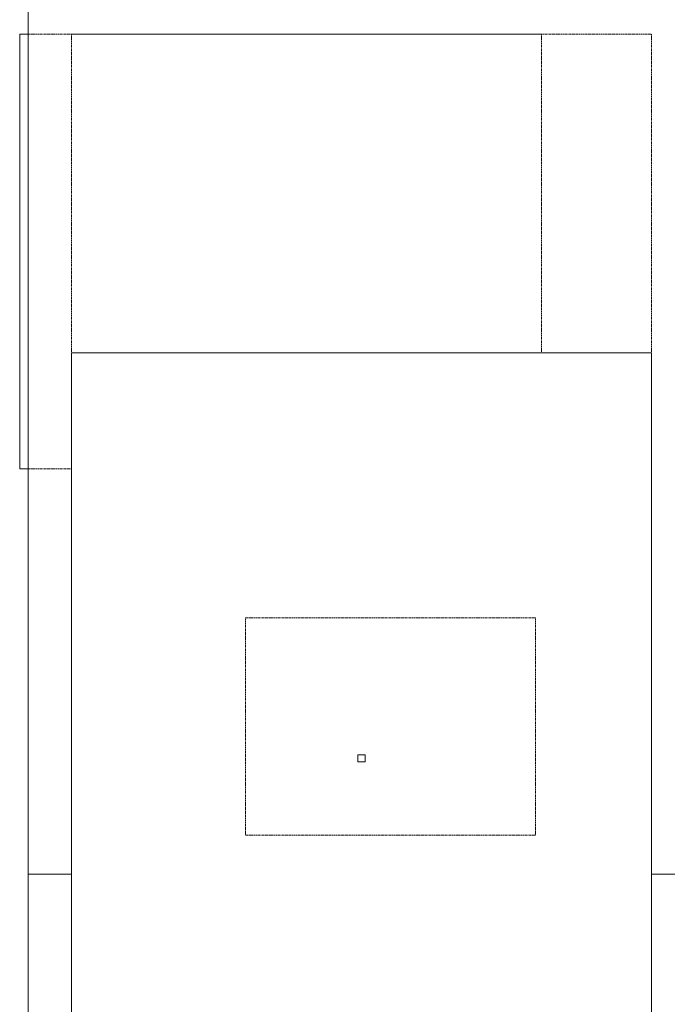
# Model space of a CAD drawing. Header units: millimetres. Extents: x -281 to 121694, y -16481 to 65128.
# Tile 26 of 256: x 19898 to 20792, y 12770 to 14130. Entities that reach past the tile are written whole.
import ezdxf

# ---------------------------------------------------------------- set-up
doc = ezdxf.new("R2010")
doc.units = ezdxf.units.MM
doc.linetypes.add('NLRS_Dash-0_6mm_Space-0_6mm_cpz', pattern=[1.2, 0.6, -0.6])
for name, color, linetype, lineweight in [('A--L$01A__Algemeen', 7, 'Continuous', 5), ('A--L82__LosseGebruikersInvent', 1, 'Continuous', 5), ('A--L8__LosseInventaris', 1, 'Continuous', 5), ('Specialty Equipment', 1, 'Continuous', 5)]:
    doc.layers.add(name, color=color, linetype=linetype, lineweight=lineweight)

# ---------------------------------------------------------------- blocks, each defined once
blk = doc.blocks.new('NLRS_82_SE_LB_laboratorium apparaat space reservation_gen_cpz - lab apparaat_vloerniveau-57700808-L_80_ 16')
at = {"layer": 'A--L8__LosseInventaris'}
for p, q in [((300, 360), (-300, 360)), ((-300, 360), (-300, 348.4)), ((300, 348.4), (300, 360))]:
    blk.add_line(p, q, dxfattribs=at)
at = {"layer": 'A--L8__LosseInventaris', "linetype": 'NLRS_Dash-0_6mm_Space-0_6mm_cpz'}
for p, q in [((-300, 360), (300, 360)), ((-300, 360), (-300, 288.4)), ((300, 360), (300, -360)), ((-140, -360), (300, -360))]:
    blk.add_line(p, q, dxfattribs=at)
blk = doc.blocks.new('NLRS_82_FU_UN_lab en spoel tafels_gen_kad - labtafel zonder onderkast dxbxh 900x1800x950-V492-L_80_ 16')
at = {"layer": 'A--L$01A__Algemeen'}
for p, q in [((900, 637.3), (-900, 637.3)), ((900, 577.3), (900, 637.3)), ((900, -262.7), (900, -222.7))]:
    blk.add_line(p, q, dxfattribs=at)
blk = doc.blocks.new('NLRS_82_FU_UN_lab en spoel tafels_gen_kad - labtafel zonder onderkast dxbxh 900x1200x950-V493-L_80_ 16')
at = {"layer": 'A--L$01A__Algemeen'}
for p, q in [((600, 637.3), (-600, 637.3)), ((-600, 637.3), (-600, 577.3)), ((-600, -222.7), (-600, -262.7))]:
    blk.add_line(p, q, dxfattribs=at)
blk = doc.blocks.new('NLRS_82_SE_LB_laboratorium apparaat space reservation_gen_cpz - lab apparaat_brug-57700669-L_80_ 16')
at = {"layer": 'A--L8__LosseInventaris', "linetype": 'NLRS_Dash-0_6mm_Space-0_6mm_cpz'}
for p, q in [((-750, 400), (750, 400)), ((-750, 400), (-750, -400)), ((-750, -400), (750, -400))]:
    blk.add_line(p, q, dxfattribs=at)
at = {"layer": 'Specialty Equipment'}
for p, q in [((750, 400), (-750, 400)), ((-750, 400), (-750, -400)), ((-750, -400), (750, -400))]:
    blk.add_line(p, q, dxfattribs=at)
blk = doc.blocks.new('NLRS_82_SE_LB_laboratorium apparaat space reservation_gen_cpz - lab apparaat_tafelniveau-57700781-L_80_ 16')
at = {"layer": 'A--L8__LosseInventaris', "linetype": 'NLRS_Dash-0_6mm_Space-0_6mm_cpz'}
for p, q in [((-200, 150), (200, 150)), ((-200, 150), (-200, -150)), ((200, 150), (200, -150)), ((-200, -150), (200, -150))]:
    blk.add_line(p, q, dxfattribs=at)
blk = doc.blocks.new('NLRS_82_SE_LB_laboratorium apparaat space reservation_gen_cpz - lab apparaat_tafelniveau-59458714-L_80_ 16')
at = {"layer": 'A--L8__LosseInventaris', "linetype": 'NLRS_Dash-0_6mm_Space-0_6mm_cpz'}
for p, q in [((-1000, 400), (1000, 400)), ((1000, 400), (1000, -400)), ((-1000, -400), (1000, -400))]:
    blk.add_line(p, q, dxfattribs=at)
at = {"layer": 'Specialty Equipment'}
for p, q in [((5, 5), (-5, 5)), ((-5, 5), (-5, -5)), ((5, -5), (5, 5)), ((-5, -5), (5, -5))]:
    blk.add_line(p, q, dxfattribs=at)

msp = doc.modelspace()

# ---------------------------------------------------------------- block references
at = {"layer": 'A--L82__LosseGebruikersInvent', "rotation": 89.99999999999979}
for name, p in [('NLRS_82_FU_UN_lab en spoel tafels_gen_kad - labtafel zonder onderkast dxbxh 900x1200x950-V493-L_80_ 16', (20547.3, 13550)), ('NLRS_82_FU_UN_lab en spoel tafels_gen_kad - labtafel zonder onderkast dxbxh 900x1800x950-V492-L_80_ 16', (20547.3, 12050))]:
    msp.add_blockref(name, p, dxfattribs=at)
at = {"layer": 'A--L8__LosseInventaris', "linetype": 'NLRS_Dash-0_6mm_Space-0_6mm_cpz'}
for name, p, rotation in [('NLRS_82_SE_LB_laboratorium apparaat space reservation_gen_cpz - lab apparaat_vloerniveau-57700808-L_80_ 16', (20258.4, 13810), 89.99999999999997), ('NLRS_82_SE_LB_laboratorium apparaat space reservation_gen_cpz - lab apparaat_tafelniveau-59458714-L_80_ 16', (20370, 13110), 89.99999999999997), ('NLRS_82_SE_LB_laboratorium apparaat space reservation_gen_cpz - lab apparaat_brug-57700669-L_80_ 16', (20370, 12920), 269.9999999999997)]:
    msp.add_blockref(name, p, dxfattribs=dict(at, rotation=rotation))
msp.add_blockref('NLRS_82_SE_LB_laboratorium apparaat space reservation_gen_cpz - lab apparaat_tafelniveau-57700781-L_80_ 16', (20410, 13154.1), dxfattribs=at)

doc.saveas('drawing.dxf')
